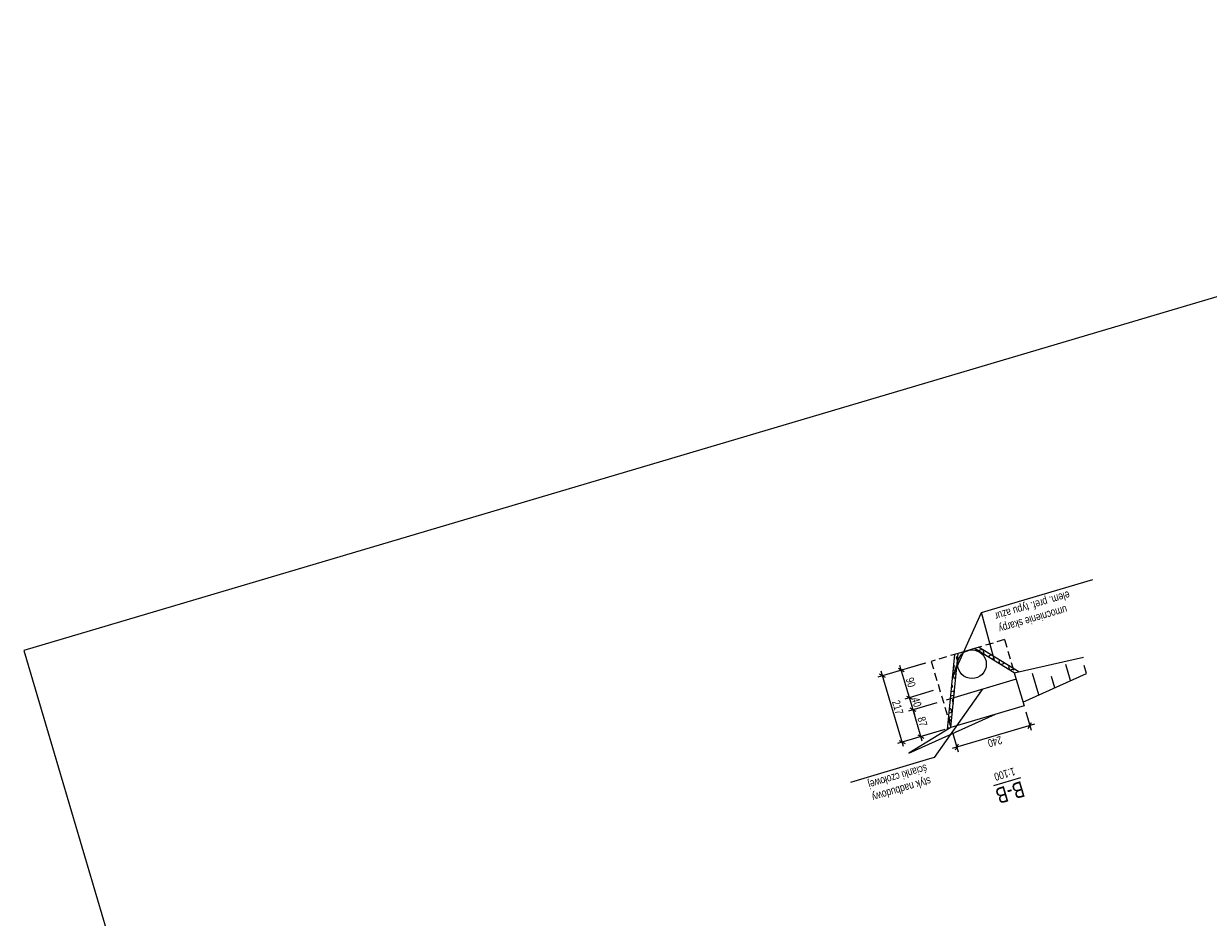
# Model space of a CAD drawing. Header units: metres. Extents: x 7437403 to 7437771, y 5556473 to 5556935.
# Tile 2 of 5: x 7437403 to 7437440, y 5556877 to 5556905. Entities that reach past the tile are written whole.
import ezdxf
from ezdxf.enums import TextEntityAlignment as Align

# ---------------------------------------------------------------- set-up
doc = ezdxf.new("R2010")
doc.units = ezdxf.units.M
doc.header["$MEASUREMENT"] = 0
doc.linetypes.add('HIDDEN', pattern=[0.375, 0.25, -0.125])
doc.layers.get('0').update_dxf_attribs({"color": 250})
for name, color, linetype in [('00RamTab-T', 2, 'Continuous'), ('00ZieSka-S', 7, 'Continuous'), ('_ PTC Kon_Bet_Kon', 3, 'Continuous')]:
    doc.layers.add(name, color=color, linetype=linetype)
doc.layers.add('_ PTC Kon_Bet', color=3, linetype='Continuous', lineweight=0)
doc.styles.add('CDMSTYLE', font='CDMSIMPL', dxfattribs={"width": 0.8, "bigfont": 'CDMBIGPL'})
doc.dimstyles.new('CDM-ME100CM', dxfattribs={"dimscale": 0.1, "dimtxt": 2.5, "dimasz": 1.5, "dimexe": 1.5, "dimexo": 2, "dimgap": 0.5, "dimtad": 1, "dimdec": 0, "dimlfac": 100, "dimrnd": 0.1, "dimzin": 9, "dimtxsty": 'CDMSTYLE', "dimblk": 'OBLIQUE', "dimcen": 2.5, "dimdle": 1.5, "dimclrd": 1, "dimclre": 1, "dimclrt": 2, "dimadec": 0, "dimazin": 2, "dimtfac": 1, "dimtdec": 0, "dimtix": 1, "dimtmove": 1, "dimatfit": 3, "dimfxl": 0, "dimtvp": 1, "dimtolj": 1, "dimtzin": 0, "dimlwd": 25, "dimlwe": 25, "dimarcsym": 0})

# ---------------------------------------------------------------- blocks, each defined once
blk = doc.blocks.new('_OBLIQUE')
at = {"color": 0, "linetype": 'ByBlock'}
blk.add_line((-0.5, -0.5), (0.5, 0.5), dxfattribs=at)
blk = doc.blocks.new('*D35')
at = {"layer": '_ PTC Kon_Bet_Kon', "color": 1, "linetype": 'Continuous', "lineweight": 25}
for p, q in [((7437431.776, 5556883.818), (7437430.883, 5556883.554)), ((7437431.317, 5556882.618), (7437430.985, 5556883.74)), ((7437432.023, 5556882.984), (7437431.131, 5556882.719))]:
    blk.add_line(p, q, dxfattribs=at)
at = {"layer": 'Defpoints', "color": 0, "linetype": 'Continuous', "lineweight": 25}
for p in [(7437431.968, 5556883.875), (7437431.027, 5556883.596), (7437432.215, 5556883.041)]:
    blk.add_point(p, dxfattribs=at)
at = {"layer": '_ PTC Kon_Bet_Kon', "color": 1, "linetype": 'Continuous', "lineweight": 25, "xscale": 0.15, "yscale": 0.15, "zscale": 0.15}
for p, rotation in [((7437431.027, 5556883.596), 106.5093889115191), ((7437431.274, 5556882.762), 286.5093889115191)]:
    blk.add_blockref('_OBLIQUE', p, dxfattribs=dict(at, rotation=rotation))
at = {"layer": '_ PTC Kon_Bet_Kon', "color": 2, "linetype": 'Continuous', "lineweight": 25, "insert": (7437431.319, 5556883.229), "char_height": 0.25, "attachment_point": 5, "rotation": 286.5094, "style": 'CDMSTYLE'}
blk.add_mtext('\\A1;87', dxfattribs=at)
blk = doc.blocks.new('*D36')
at = {"layer": '_ PTC Kon_Bet_Kon', "color": 1, "linetype": 'Continuous', "lineweight": 25}
for p, q in [((7437431.662, 5556884.202), (7437430.77, 5556883.937)), ((7437430.914, 5556883.98), (7437430.871, 5556884.123)), ((7437431.776, 5556883.818), (7437430.883, 5556883.554)), ((7437431.027, 5556883.596), (7437430.914, 5556883.98)), ((7437431.027, 5556883.596), (7437431.07, 5556883.452))]:
    blk.add_line(p, q, dxfattribs=at)
at = {"layer": 'Defpoints', "color": 0, "linetype": 'Continuous', "lineweight": 25}
for p in [(7437431.854, 5556884.258), (7437430.914, 5556883.98), (7437431.968, 5556883.875)]:
    blk.add_point(p, dxfattribs=at)
at = {"layer": '_ PTC Kon_Bet_Kon', "color": 1, "linetype": 'Continuous', "lineweight": 25, "xscale": 0.15, "yscale": 0.15, "zscale": 0.15}
for p, rotation in [((7437430.914, 5556883.98), 286.5093889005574), ((7437431.027, 5556883.596), 106.5093889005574)]:
    blk.add_blockref('_OBLIQUE', p, dxfattribs=dict(at, rotation=rotation))
at = {"layer": '_ PTC Kon_Bet_Kon', "color": 2, "linetype": 'Continuous', "lineweight": 25, "insert": (7437431.138, 5556883.838), "char_height": 0.25, "attachment_point": 5, "rotation": 286.5094, "style": 'CDMSTYLE'}
blk.add_mtext('\\A1;40', dxfattribs=at)
blk = doc.blocks.new('*D37')
at = {"layer": '_ PTC Kon_Bet_Kon', "color": 1, "linetype": 'Continuous', "lineweight": 25}
for p, q in [((7437431.414, 5556885.066), (7437430.514, 5556884.8)), ((7437430.956, 5556883.836), (7437430.615, 5556884.986)), ((7437431.662, 5556884.202), (7437430.77, 5556883.937))]:
    blk.add_line(p, q, dxfattribs=at)
at = {"layer": 'Defpoints', "color": 0, "linetype": 'Continuous', "lineweight": 25}
for p in [(7437430.658, 5556884.842), (7437431.605, 5556885.123), (7437431.854, 5556884.258)]:
    blk.add_point(p, dxfattribs=at)
at = {"layer": '_ PTC Kon_Bet_Kon', "color": 1, "linetype": 'Continuous', "lineweight": 25, "xscale": 0.15, "yscale": 0.15, "zscale": 0.15}
for p, rotation in [((7437430.658, 5556884.842), 106.5093889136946), ((7437430.914, 5556883.98), 286.5093889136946)]:
    blk.add_blockref('_OBLIQUE', p, dxfattribs=dict(at, rotation=rotation))
at = {"layer": '_ PTC Kon_Bet_Kon', "color": 2, "linetype": 'Continuous', "lineweight": 25, "insert": (7437430.954, 5556884.461), "char_height": 0.25, "attachment_point": 5, "rotation": 286.5094, "style": 'CDMSTYLE'}
blk.add_mtext('\\A1;90', dxfattribs=at)
blk = doc.blocks.new('*D38')
at = {"layer": '_ PTC Kon_Bet_Kon', "color": 1, "linetype": 'Continuous', "lineweight": 25}
for p, q in [((7437431.406, 5556885.064), (7437429.924, 5556884.625)), ((7437430.727, 5556882.443), (7437430.025, 5556884.812)), ((7437432.023, 5556882.984), (7437430.541, 5556882.545))]:
    blk.add_line(p, q, dxfattribs=at)
at = {"layer": 'Defpoints', "color": 0, "linetype": 'Continuous', "lineweight": 25}
for p in [(7437431.598, 5556885.121), (7437430.068, 5556884.668), (7437432.215, 5556883.041)]:
    blk.add_point(p, dxfattribs=at)
at = {"layer": '_ PTC Kon_Bet_Kon', "color": 1, "linetype": 'Continuous', "lineweight": 25, "xscale": 0.15, "yscale": 0.15, "zscale": 0.15}
for p, rotation in [((7437430.068, 5556884.668), 106.5093889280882), ((7437430.685, 5556882.587), 286.5093889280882)]:
    blk.add_blockref('_OBLIQUE', p, dxfattribs=dict(at, rotation=rotation))
at = {"layer": '_ PTC Kon_Bet_Kon', "color": 2, "linetype": 'Continuous', "lineweight": 25, "insert": (7437430.544, 5556883.677), "char_height": 0.25, "attachment_point": 5, "rotation": 286.5094, "style": 'CDMSTYLE'}
blk.add_mtext('\\A1;217', dxfattribs=at)
blk = doc.blocks.new('*D42')
at = {"layer": '_ PTC Kon_Bet_Kon', "color": 1, "linetype": 'Continuous', "lineweight": 25}
for p, q in [((7437434.573, 5556883.531), (7437434.741, 5556882.963)), ((7437434.842, 5556883.149), (7437432.254, 5556882.382)), ((7437432.272, 5556882.849), (7437432.44, 5556882.281))]:
    blk.add_line(p, q, dxfattribs=at)
at = {"layer": 'Defpoints', "color": 0, "linetype": 'Continuous', "lineweight": 25}
for p in [(7437434.516, 5556883.723), (7437432.215, 5556883.041), (7437432.397, 5556882.425)]:
    blk.add_point(p, dxfattribs=at)
at = {"layer": '_ PTC Kon_Bet_Kon', "color": 1, "linetype": 'Continuous', "lineweight": 25, "xscale": 0.15, "yscale": 0.15, "zscale": 0.15}
for p, rotation in [((7437434.698, 5556883.107), 16.50938893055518), ((7437432.397, 5556882.425), 196.5093889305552)]:
    blk.add_blockref('_OBLIQUE', p, dxfattribs=dict(at, rotation=rotation))
at = {"layer": '_ PTC Kon_Bet_Kon', "color": 2, "linetype": 'Continuous', "lineweight": 25, "insert": (7437433.598, 5556882.598), "char_height": 0.25, "attachment_point": 5, "rotation": 196.5094, "style": 'CDMSTYLE'}
blk.add_mtext('\\A1;240', dxfattribs=at)

msp = doc.modelspace()

# ---------------------------------------------------------------- hatches: boundary and pattern name
at = {"layer": '_ PTC Kon_Bet_Kon', "linetype": 'Continuous', "lineweight": 25}
h = msp.add_hatch(dxfattribs=at)
h.set_pattern_fill('SQUARE', color=251, style=0)
h.set_pattern_definition([(196.50939, (7437518.71688, 5556687.63931), (0.03552156, -0.11984665), [0.125, -0.125]), (286.50939, (7437518.71688, 5556687.63931), (0.11984665, 0.03552156), [0.125, -0.125])])
h.paths.add_polyline_path([(7437434.208, 5556884.763), (7437434.348, 5556884.795), (7437434.165, 5556884.906)])
h.paths.add_polyline_path([(7437434.208, 5556884.763), (7437434.165, 5556884.906), (7437433.086, 5556885.562), (7437432.957, 5556885.524)])
h.paths.add_polyline_path([(7437432.202, 5556883.944), (7437432.305, 5556883.975), (7437432.44, 5556885.371), (7437432.336, 5556885.34)])
h.paths.add_polyline_path([(7437432.139, 5556883.296), (7437432.215, 5556883.041), (7437432.305, 5556883.975), (7437432.202, 5556883.944)])
h.paths.add_polyline_path([(7437432.108, 5556882.976), (7437432.215, 5556883.041), (7437432.139, 5556883.296)])

# ---------------------------------------------------------------- linework, layer by layer
at = {"layer": '00ZieSka-S', "color": 63, "lineweight": 25}
for p, q in [((7437435.977, 5556884.515), (7437435.828, 5556885.017)), ((7437436.476, 5556884.739), (7437436.401, 5556884.989)), ((7437434.979, 5556884.067), (7437434.779, 5556884.744)), ((7437435.478, 5556884.291), (7437435.373, 5556884.646))]:
    msp.add_line(p, q, dxfattribs=at)
at = {"layer": '_ PTC Kon_Bet', "color": 115, "lineweight": 25}
for p, q in [((7437432.957, 5556885.524), (7437432.44, 5556885.371)), ((7437434.208, 5556884.763), (7437432.957, 5556885.524)), ((7437434.348, 5556884.795), (7437433.086, 5556885.562)), ((7437432.108, 5556882.976), (7437432.336, 5556885.34)), ((7437432.215, 5556883.041), (7437432.44, 5556885.371)), ((7437434.208, 5556884.763), (7437436.382, 5556885.252)), ((7437434.48, 5556883.843), (7437436.476, 5556884.739)), ((7437430.89, 5556882.233), (7437433.618, 5556883.457)), ((7437432.215, 5556883.041), (7437430.89, 5556882.233))]:
    msp.add_line(p, q, dxfattribs=at)
at = {"layer": '_ PTC Kon_Bet_Kon', "color": 3, "linetype": 'Continuous', "lineweight": 25}
for p, q in [((7437564.245, 5556933.229), (7437403.082, 5556885.462)), ((7437403.082, 5556885.462), (7437525.442, 5556472.631))]:
    msp.add_line(p, q, dxfattribs=at)
at = {"layer": '_ PTC Kon_Bet_Kon', "color": 251, "linetype": 'HIDDEN', "lineweight": 25}
for p, q in [((7437433.899, 5556885.803), (7437432.957, 5556885.524)), ((7437433.899, 5556885.803), (7437434.208, 5556884.763)), ((7437432.44, 5556885.371), (7437431.598, 5556885.121)), ((7437431.598, 5556885.121), (7437432.215, 5556883.041)), ((7437432.305, 5556883.975), (7437431.968, 5556883.875))]:
    msp.add_line(p, q, dxfattribs=at)
at = {"layer": '_ PTC Kon_Bet_Kon', "color": 4, "linetype": 'Continuous', "lineweight": 25}
for p, q in [((7437434.269, 5556884.557), (7437432.305, 5556883.975)), ((7437434.208, 5556884.763), (7437434.516, 5556883.723)), ((7437434.516, 5556883.723), (7437432.215, 5556883.041))]:
    msp.add_line(p, q, dxfattribs=at)
msp.add_circle((7437432.877, 5556885.031), 0.45, dxfattribs=at)

# ---------------------------------------------------------------- texts
at = {"layer": '00RamTab-T', "color": 3, "linetype": 'Continuous', "lineweight": 0, "style": 'CDMSTYLE', "width": 0.8}
msp.add_text('1:100', height=0.25, rotation=196.5094, dxfattribs=at).set_placement((7437433.906, 5556881.575), align=Align.MIDDLE_CENTER)
at = {"layer": '00RamTab-T', "color": 7, "linetype": 'Continuous', "lineweight": 0, "style": 'CDMSTYLE', "width": 0.8}
msp.add_text('%%uB-B', height=0.5, rotation=196.5094, dxfattribs=at).set_placement((7437434.076, 5556881), align=Align.MIDDLE_CENTER)
at = {"layer": '_ PTC Kon_Bet_Kon', "color": 2, "linetype": 'Continuous', "lineweight": 25, "char_height": 0.25, "rotation": 196.5094, "style": 'CDMSTYLE'}
for s, insert, attachment_point in [('umocnienie skarpy \\Pelem. pref. typu ażur', (7437433.551, 5556886.713), 9), ('styk nadbudowy \\Pścianki czołowej', (7437431.407, 5556881.964), 7)]:
    msp.add_mtext(s, dxfattribs=dict(at, insert=insert, attachment_point=attachment_point))

# ---------------------------------------------------------------- dimensions: what is measured, and where the dimension line sits
at = {"layer": '_ PTC Kon_Bet_Kon', "color": 3, "linetype": 'Continuous', "lineweight": 25}
for base, p1, p2, angle, picture, middle in [((7437430.068, 5556884.668), (7437432.215, 5556883.041), (7437431.598, 5556885.121), 286.5094, '*D38', (7437430.544, 5556883.677)), ((7437430.658, 5556884.842), (7437431.854, 5556884.258), (7437431.605, 5556885.123), 286.5094, '*D37', (7437430.954, 5556884.461)), ((7437430.914, 5556883.98), (7437431.968, 5556883.875), (7437431.854, 5556884.258), 286.5094, '*D36', (7437431.138, 5556883.838)), ((7437431.027, 5556883.596), (7437432.215, 5556883.041), (7437431.968, 5556883.875), 286.5094, '*D35', (7437431.319, 5556883.229)), ((7437432.397, 5556882.425), (7437434.516, 5556883.723), (7437432.215, 5556883.041), 196.5094, '*D42', (7437433.598, 5556882.598))]:
    dim = msp.add_linear_dim(base=base, p1=p1, p2=p2, angle=angle, dimstyle='CDM-ME100CM', dxfattribs=at)
    dim.commit()
    dim.dimension.update_dxf_attribs({"geometry": picture, "text_midpoint": middle})

# ---------------------------------------------------------------- leaders
at = {"layer": '_ PTC Kon_Bet_Kon', "color": 3, "linetype": 'Continuous', "lineweight": 25, "annotation_type": 0, "has_hookline": 1, "horizontal_direction": (-0.958773, -0.284172, 0)}
for points, hookline_direction, text_width in [([(7437433.58, 5556885.152), (7437433.18, 5556886.655), (7437433.489, 5556886.746)], 1, 3.276), ([(7437433.193, 5556884.238), (7437431.684, 5556882.098), (7437431.441, 5556882.026)], 0, 2.438)]:
    msp.add_leader(points, dimstyle='CDM-ME100CM', override={"dimgap": 0.5, "dimtad": 1}, dxfattribs=dict(at, hookline_direction=hookline_direction, text_width=text_width))
at = {"layer": '_ PTC Kon_Bet_Kon', "color": 3, "linetype": 'Continuous', "lineweight": 25}
msp.add_leader([(7437432.268, 5556884.636), (7437433.18, 5556886.655), (7437433.489, 5556886.746)], dimstyle='CDM-ME100CM', override={"dimgap": 0.5, "dimtad": 1}, dxfattribs=at)

doc.saveas('drawing.dxf')
